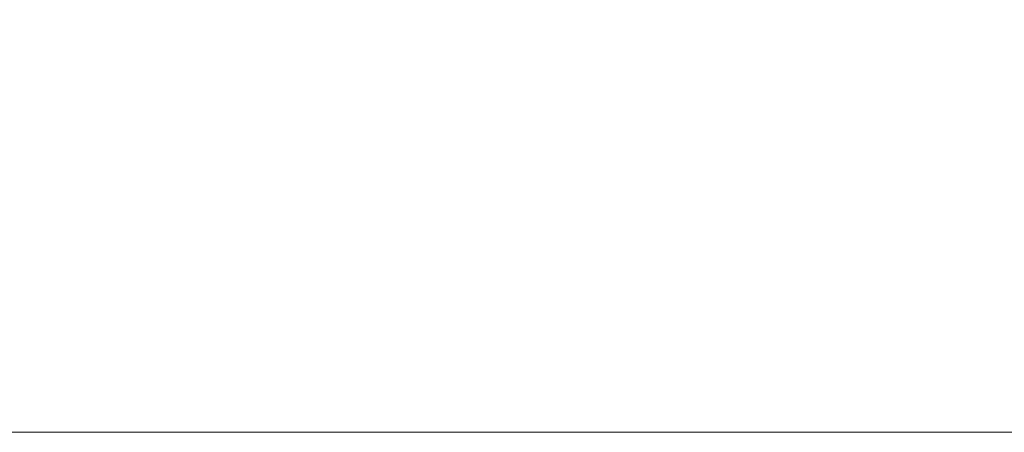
# Model space of a CAD drawing. Header units: millimetres. Extents: x 85983 to 6689246, y 628102 to 1220745.
# Tile 19 of 19: x 6266122 to 6523986, y 628102 to 736012. Entities that reach past the tile are written whole.
import ezdxf
from ezdxf.xclip import XClip

# ---------------------------------------------------------------- set-up
doc = ezdxf.new("R2010")
doc.units = ezdxf.units.MM
doc.header["$MEASUREMENT"] = 0
doc.header["$XCLIPFRAME"] = 0
doc.layers.add('2D - Rysunki i Obrazki', color=7, linetype='Continuous')
doc.layers.add('SKMBT_C28023102512110_2_0_Nr_pióra__1', color=7, linetype='Continuous', lineweight=13)
picture_1 = doc.add_image_def('image1.tif', size_in_pixel=(12377, 8750))

# ---------------------------------------------------------------- blocks, each defined once
blk = doc.blocks.new('Rysunek_3_2', base_point=(6270111.458469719, 924423.5374873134))
at = {"layer": 'SKMBT_C28023102512110_2_0_Nr_pióra__1', "color": 7, "lineweight": 13}
image = blk.add_image(picture_1, insert=(5850977.414885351, 628101.9790052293), size_in_units=(838268.0871687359, 592643.1169641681), dxfattribs=at)
image.set_boundary_path([(-0.5, -0.5), (12376.5, 8749.5)])

msp = doc.modelspace()

# ---------------------------------------------------------------- block references
at = {"layer": '2D - Rysunki i Obrazki', "color": 151, "linetype": 'Continuous', "lineweight": 13, "true_color": 0x80c2ff}
ref = msp.add_blockref('Rysunek_3_2', (6270111.458469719, 924423.5374873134), dxfattribs=at)
XClip(ref).set_block_clipping_path([(5850977.414885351, 628101.9790052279), (6689245.502054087, 1220745.095969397)])

doc.saveas('drawing.dxf')
